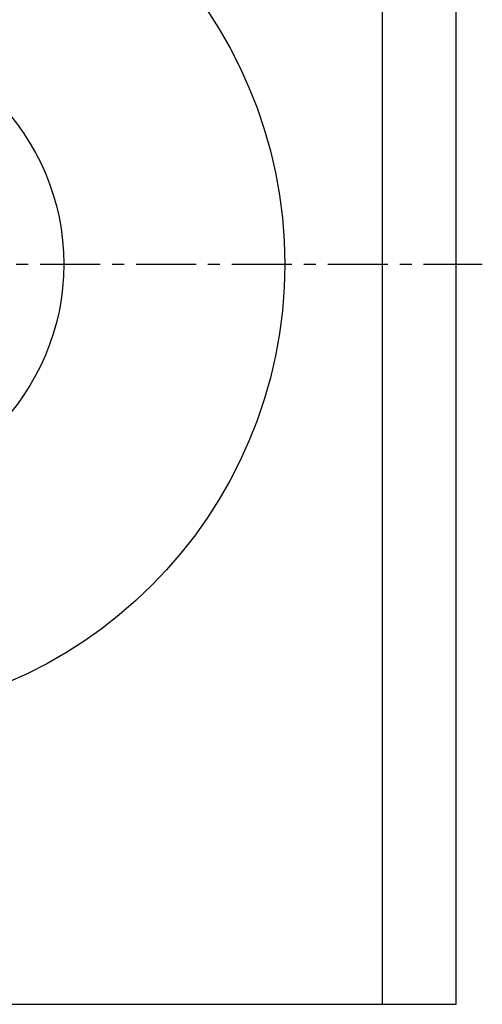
# Model space of a CAD drawing. Header units: millimetres. Extents: x 203 to 454, y 73 to 368.
# Tile 40 of 41: x 365 to 454, y 78 to 267. Entities that reach past the tile are written whole.
import ezdxf

# ---------------------------------------------------------------- set-up
doc = ezdxf.new("R2010")
doc.units = ezdxf.units.MM
doc.header["$LTSCALE"] = 30.734
doc.linetypes.add('CENTER', pattern=[0.6, 0.375, -0.075, 0.075, -0.075])
doc.layers.get('0').update_dxf_attribs({"linetype": 'CONTINUOUS'})
doc.layers.add('DEFAULT_1', color=7, linetype='CENTER')

msp = doc.modelspace()

# ---------------------------------------------------------------- linework, layer by layer
at = {"color": 7, "linetype": 'CONTINUOUS'}
for p, q in [((434.4, 77.82), (434.4, 362.82)), ((448.57, 77.82), (448.57, 362.82)), ((207.57, 77.82), (448.57, 77.82))]:
    msp.add_line(p, q, dxfattribs=at)
for radius in [87.5, 45]:
    msp.add_circle((328.07, 220.32), radius, dxfattribs=at)
at = {"layer": 'DEFAULT_1', "color": 2, "linetype": 'CENTER'}
msp.add_line((202.57, 220.32), (453.57, 220.32), dxfattribs=at)

doc.saveas('drawing.dxf')
